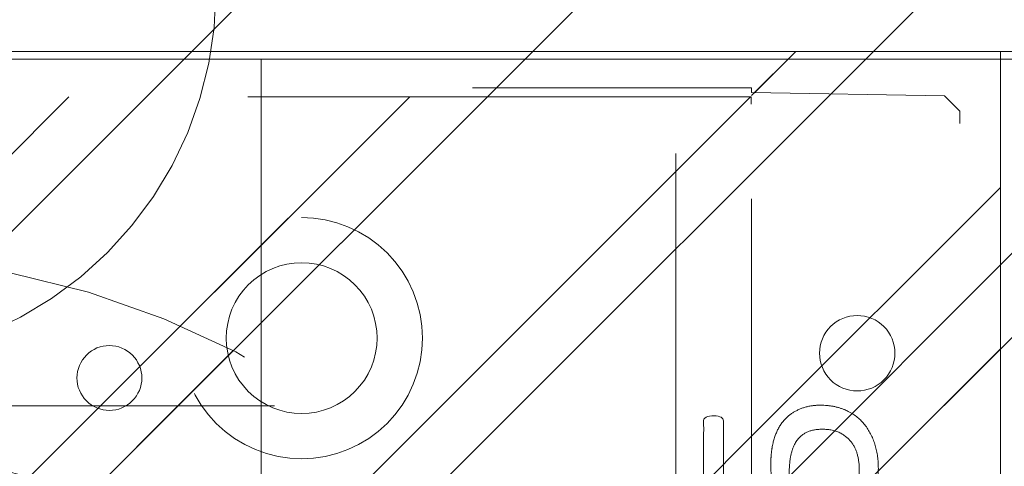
# Model space of a CAD drawing. Header units: inches. Extents: x -467 to -292, y -214 to 28.
# Tile 78 of 81: x -330.74 to -328.17, y 22.83 to 24. Entities that reach past the tile are written whole.
import ezdxf

# ---------------------------------------------------------------- set-up
doc = ezdxf.new("R2010")
doc.units = ezdxf.units.IN
doc.header["$LTSCALE"] = 32
doc.header["$MEASUREMENT"] = 0
doc.linetypes.add('Dash Style-1', pattern=[0.083328, 0.041656, -0.041672])
for name, color, linetype, lineweight in [('DashLine', 7, 'Dash Style-1', 13), ('DashLineFill', 7, 'Dash Style-1', 13), ('Drawing', 7, 'Continuous', 18), ('Metal-Black', 7, 'Continuous', 18), ('None', 7, 'Continuous', 18), ('Plastic-BracketCover', 7, 'Continuous', 13), ('SolidLine', 7, 'Continuous', 15), ('Wood_1-H', 7, 'Continuous', 13)]:
    doc.layers.add(name, color=color, linetype=linetype, lineweight=lineweight)
doc.layers.add('Metal_Black', color=7, linetype='Continuous', lineweight=13, true_color=0x4c4c4c)
pattern_1 = [(45, (0, 0), (-1.613, 1.9357), []), (45, (-1.0608, 1.0608), (-0.472346, 0.41676), [])]

# ---------------------------------------------------------------- blocks, each defined once
blk = doc.blocks.new('Group-37')
at = {"layer": 'SolidLine', "flags": 128}
blk.add_lwpolyline([(31.1024, -2.5591), (70.8465, -2.5591), (70.8465, -2.5787), (31.1024, -2.5787)], close=True, dxfattribs=at)
blk = doc.blocks.new('Group-44')
at = {"layer": 'None'}
blk.add_blockref('Group-37', (0, 0), dxfattribs=at)
blk = doc.blocks.new('1BRPFY-Leg_Plate (2D)')
at = {"layer": 'DashLineFill', "linetype": 'Continuous', "lineweight": 13}
h = blk.add_hatch(dxfattribs=at)
h.set_pattern_fill('Steel', color=253, style=0, pattern_type=2)
h.set_pattern_definition(pattern_1)
edge = h.paths.add_edge_path()
edge.add_arc((-1.7047, -1.7047), 0.126, 180, 270)
edge.add_line((-1.7047, -1.8307), (1.7047, -1.8307))
edge.add_arc((1.7047, -1.7047), 0.126, 270, 360)
edge.add_line((1.8307, -1.7047), (1.8307, 1.7047))
edge.add_arc((1.7047, 1.7047), 0.126, 0, 90)
edge.add_line((1.7047, 1.8307), (-1.7047, 1.8307))
edge.add_arc((-1.7047, 1.7047), 0.126, 90, 180)
edge.add_line((-1.8307, 1.7047), (-1.8307, -1.7047))
at = {"layer": 'DashLineFill', "flags": 128}
blk.add_lwpolyline([(-1.8307, -1.7047, 0.414214), (-1.7047, -1.8307), (1.7047, -1.8307, 0.414214), (1.8307, -1.7047), (1.8307, 1.7047, 0.414214), (1.7047, 1.8307), (-1.7047, 1.8307, 0.414214), (-1.8307, 1.7047)], format="xyb", close=True, dxfattribs=at)
blk = doc.blocks.new('Group-50')
at = {"layer": 'Metal_Black', "color": 7}
for points, knots in [([(2.5417, 1.8328), (2.5767, 1.8328), (2.634, 1.8088), (2.6727, 1.7645), (2.693, 1.7036), (2.693, 1.6445), (2.6856, 1.6076), (2.6782, 1.5781), (2.669, 1.5596), (2.6653, 1.5541), (2.6598, 1.5523), (2.6543, 1.5504), (2.6446, 1.5504), (2.634, 1.5504), (2.6247, 1.5523), (2.6173, 1.5541), (2.6155, 1.5578), (2.6155, 1.5633), (2.6247, 1.5781), (2.634, 1.6021), (2.6432, 1.639), (2.6432, 1.687), (2.6321, 1.7257), (2.6081, 1.7534), (2.573, 1.77), (2.5251, 1.77), (2.4937, 1.7571), (2.4715, 1.7294), (2.4605, 1.6851), (2.4605, 1.6353), (2.4642, 1.6039), (2.4642, 1.5818), (2.4549, 1.5726), (2.3516, 1.5726), (2.2482, 1.5726), (2.2372, 1.5836), (2.2372, 1.6934), (2.2372, 1.7959), (2.2409, 1.7996), (2.2464, 1.8033), (2.2575, 1.8051), (2.2759, 1.8051), (2.2888, 1.7977), (2.2888, 1.7082), (2.2888, 1.6242), (2.3525, 1.6242), (2.4162, 1.6242), (2.4143, 1.6372), (2.4125, 1.663), (2.4125, 1.7184), (2.4309, 1.7756), (2.4642, 1.8125), (2.5121, 1.8328), (2.5417, 1.8328)], [0, 0, 0, 0.016248, 0.032495, 0.048743, 0.064991, 0.07474, 0.084488, 0.094237, 0.103985, 0.113734, 0.123483, 0.133231, 0.143955, 0.155653, 0.167352, 0.17905, 0.190748, 0.214145, 0.237542, 0.260938, 0.284335, 0.304389, 0.324444, 0.344498, 0.364552, 0.381743, 0.398934, 0.416124, 0.433315, 0.445134, 0.456952, 0.465394, 0.473836, 0.532936, 0.541379, 0.549822, 0.625104, 0.627919, 0.630733, 0.633547, 0.636362, 0.642928, 0.649495, 0.749089, 0.749089, 0.824606, 0.824606, 0.840082, 0.855558, 0.891668, 0.927779, 0.963889, 1, 1, 1]), ([(2.6635, 1.5144), (2.6709, 1.5181), (2.6801, 1.52), (2.6856, 1.5144), (2.6875, 1.4997), (2.6875, 1.4798), (2.6875, 1.4646), (2.6838, 1.4572), (2.6801, 1.4535), (2.6764, 1.4517), (2.5878, 1.4019), (2.4992, 1.352), (2.5878, 1.3022), (2.6764, 1.2524), (2.6801, 1.2505), (2.6838, 1.245), (2.6875, 1.2395), (2.6875, 1.2242), (2.6875, 1.2044), (2.6847, 1.185), (2.6709, 1.1878), (2.6635, 1.1915), (2.5611, 1.2533), (2.4586, 1.3151), (2.359, 1.2561), (2.2593, 1.197), (2.2519, 1.1933), (2.2381, 1.1906), (2.2353, 1.2099), (2.2353, 1.2339), (2.2372, 1.2468), (2.239, 1.2542), (2.2446, 1.2579), (2.2464, 1.2598), (2.3304, 1.3077), (2.4143, 1.3557), (2.3304, 1.4037), (2.2464, 1.4517), (2.2446, 1.4535), (2.239, 1.4554), (2.2372, 1.4628), (2.2353, 1.4738), (2.2353, 1.496), (2.2381, 1.5154), (2.2519, 1.5126), (2.2593, 1.5089), (2.3581, 1.4508), (2.4568, 1.3926), (2.5601, 1.4535), (2.6635, 1.5144)], [0, 0, 0, 0.005797, 0.011593, 0.01739, 0.023187, 0.027776, 0.031157, 0.034538, 0.03792, 0.03792, 0.121199, 0.121199, 0.204479, 0.204479, 0.20786, 0.211241, 0.214623, 0.219212, 0.225008, 0.236602, 0.242398, 0.242398, 0.326423, 0.326423, 0.407782, 0.407782, 0.413578, 0.425171, 0.430968, 0.435937, 0.440905, 0.445874, 0.450842, 0.450842, 0.634953, 0.634953, 0.819063, 0.819063, 0.824031, 0.829, 0.833968, 0.838937, 0.843905, 0.853843, 0.858811, 0.858811, 0.927786, 0.927786, 1, 1, 1]), ([(2.3682, 1.159), (2.4033, 1.159), (2.4568, 1.1368), (2.4937, 1.0962), (2.5158, 1.0372), (2.5158, 0.9698), (2.5158, 0.9449), (2.5961, 0.9449), (2.6801, 0.9449), (2.6838, 0.9412), (2.6856, 0.9338), (2.6875, 0.9227), (2.6875, 0.9061), (2.6856, 0.8951), (2.6838, 0.8877), (2.6801, 0.884), (2.4697, 0.884), (2.2501, 0.884), (2.2372, 0.8987), (2.2372, 0.956), (2.2372, 1.0187), (2.2409, 1.0445), (2.2482, 1.0814), (2.2704, 1.1184), (2.3018, 1.146), (2.3442, 1.159), (2.3682, 1.159)], [0, 0, 0, 0.066268, 0.132535, 0.198803, 0.26507, 0.303966, 0.303966, 0.429297, 0.43506, 0.440822, 0.446584, 0.452347, 0.456957, 0.461567, 0.466177, 0.470786, 0.728938, 0.745073, 0.761208, 0.845107, 0.870922, 0.896738, 0.922553, 0.948369, 0.974184, 1, 1, 1]), ([(2.3737, 1.0962), (2.3461, 1.0962), (2.3091, 1.0759), (2.2925, 1.0464), (2.287, 1.015), (2.287, 0.9716), (2.287, 0.9449), (2.3765, 0.9449), (2.466, 0.9449), (2.466, 0.9716), (2.466, 1.0242), (2.4531, 1.0611), (2.4273, 1.0851), (2.394, 1.0962), (2.3737, 1.0962)], [0, 0, 0, 0.053098, 0.106195, 0.159293, 0.212391, 0.297937, 0.297937, 0.584068, 0.584068, 0.669615, 0.752211, 0.834807, 0.917404, 1, 1, 1]), ([(2.6764, 0.821), (2.6801, 0.821), (2.6838, 0.8191), (2.6856, 0.8117), (2.6875, 0.7988), (2.6875, 0.7804), (2.6856, 0.7693), (2.6838, 0.7619), (2.6782, 0.7582), (2.6727, 0.7564), (2.6201, 0.7361), (2.5675, 0.7158), (2.5491, 0.7084), (2.5195, 0.6936), (2.4974, 0.6715), (2.4863, 0.642), (2.4863, 0.6023), (2.4863, 0.5829), (2.5814, 0.5829), (2.6801, 0.5829), (2.6838, 0.5792), (2.6856, 0.5718), (2.6875, 0.5608), (2.6875, 0.5441), (2.6856, 0.5331), (2.6838, 0.5257), (2.6801, 0.522), (2.4688, 0.522), (2.2482, 0.522), (2.2372, 0.5368), (2.2372, 0.5921), (2.2372, 0.6567), (2.239, 0.6789), (2.2409, 0.6881), (2.2446, 0.7139), (2.2649, 0.7545), (2.2944, 0.7804), (2.3331, 0.7951), (2.3774, 0.7951), (2.4143, 0.7822), (2.442, 0.7601), (2.4605, 0.7268), (2.4679, 0.7084), (2.4734, 0.7195), (2.4882, 0.7379), (2.5085, 0.7527), (2.5361, 0.7656), (2.5528, 0.773), (2.6017, 0.7933), (2.6506, 0.8136), (2.6635, 0.8191), (2.6746, 0.821), (2.6764, 0.821)], [0, 0, 0, 0.004018, 0.008035, 0.012053, 0.01607, 0.020088, 0.024105, 0.028123, 0.03214, 0.03214, 0.070951, 0.070951, 0.084634, 0.098317, 0.112001, 0.125684, 0.138745, 0.138745, 0.202807, 0.205295, 0.207782, 0.21027, 0.212758, 0.214748, 0.216739, 0.218729, 0.220719, 0.332671, 0.339637, 0.346603, 0.391882, 0.407555, 0.423229, 0.423229, 0.466696, 0.510164, 0.553631, 0.597099, 0.640566, 0.684033, 0.727501, 0.770968, 0.770968, 0.798042, 0.825115, 0.852188, 0.879262, 0.879262, 0.958132, 0.958132, 0.979066, 1, 1, 1]), ([(2.3627, 0.7324), (2.335, 0.7324), (2.2999, 0.7084), (2.2907, 0.6807), (2.2888, 0.6715), (2.287, 0.6493), (2.287, 0.6078), (2.287, 0.5829), (2.3627, 0.5829), (2.4383, 0.5829), (2.4383, 0.6115), (2.4383, 0.6641), (2.4273, 0.6973), (2.4051, 0.7213), (2.3774, 0.7324), (2.3627, 0.7324)], [0, 0, 0, 0.142515, 0.285031, 0.285031, 0.330993, 0.376955, 0.445899, 0.445899, 0.655281, 0.655281, 0.734439, 0.800829, 0.867219, 0.93361, 1, 1, 1]), ([(2.5564, 0.4546), (2.5786, 0.4546), (2.6137, 0.4436), (2.6432, 0.4251), (2.6635, 0.3974), (2.6856, 0.3476), (2.6856, 0.2406), (2.6856, 0.1741), (2.6746, 0.1594), (2.4614, 0.1594), (2.2482, 0.1594), (2.2372, 0.1741), (2.2372, 0.2323), (2.2372, 0.3236), (2.2538, 0.3753), (2.2815, 0.4085), (2.3239, 0.427), (2.3664, 0.427), (2.3959, 0.4196), (2.4199, 0.4048), (2.4402, 0.3808), (2.4457, 0.3679), (2.4494, 0.3864), (2.4679, 0.4177), (2.4955, 0.4417), (2.5343, 0.4546), (2.5564, 0.4546)], [0, 0, 0, 0.031455, 0.06291, 0.094366, 0.125821, 0.188731, 0.266159, 0.275837, 0.285516, 0.435531, 0.44521, 0.454888, 0.521427, 0.574659, 0.627891, 0.681123, 0.734355, 0.762747, 0.791139, 0.819531, 0.847924, 0.847924, 0.885943, 0.923962, 0.961981, 1, 1, 1]), ([(2.5601, 0.3919), (2.5398, 0.3919), (2.5103, 0.379), (2.49, 0.355), (2.4789, 0.3181), (2.4789, 0.2544), (2.4789, 0.2184), (2.5574, 0.2184), (2.6358, 0.2184), (2.6358, 0.2618), (2.6358, 0.3458), (2.6081, 0.379), (2.5786, 0.3919), (2.5601, 0.3919)], [0, 0, 0, 0.079156, 0.158312, 0.237468, 0.316624, 0.419526, 0.419526, 0.643799, 0.643799, 0.767809, 0.883905, 0.941952, 1, 1, 1]), ([(2.3571, 0.3661), (2.3405, 0.3661), (2.3147, 0.3568), (2.2962, 0.3365), (2.287, 0.3052), (2.287, 0.2498), (2.287, 0.2184), (2.359, 0.2184), (2.4309, 0.2184), (2.4309, 0.2526), (2.4309, 0.3089), (2.4199, 0.3384), (2.3996, 0.3568), (2.3719, 0.3661), (2.3571, 0.3661)], [0, 0, 0, 0.074499, 0.148998, 0.223496, 0.297995, 0.395417, 0.395417, 0.61891, 0.61891, 0.724928, 0.793696, 0.862464, 0.931232, 1, 1, 1]), ([(2.6616, 0.0835), (2.669, 0.0835), (2.6829, 0.0808), (2.6856, 0.0725), (2.6856, -0.0466), (2.6856, -0.1656), (2.6838, -0.1693), (2.6782, -0.173), (2.669, -0.1748), (2.6561, -0.1748), (2.6469, -0.173), (2.6413, -0.1711), (2.6376, -0.1656), (2.6376, -0.1167), (2.6376, -0.0696), (2.4679, -0.0696), (2.2981, -0.0696), (2.3239, -0.113), (2.3497, -0.1564), (2.3516, -0.1619), (2.3534, -0.1711), (2.3497, -0.1748), (2.3387, -0.1767), (2.3262, -0.1767), (2.3165, -0.1767), (2.311, -0.1748), (2.3073, -0.1711), (2.3055, -0.1674), (2.2722, -0.1158), (2.239, -0.0641), (2.2372, -0.0623), (2.2372, -0.0586), (2.2353, -0.053), (2.2353, -0.036), (2.2353, -0.018), (2.239, -0.0124), (2.2427, -0.0106), (2.4411, -0.0106), (2.6376, -0.0106), (2.6376, 0.03), (2.6376, 0.0743), (2.6413, 0.078), (2.6469, 0.0817), (2.6561, 0.0835), (2.6616, 0.0835)], [0, 0, 0, 0.00261, 0.007831, 0.010441, 0.176195, 0.178805, 0.181415, 0.184026, 0.186636, 0.188594, 0.190551, 0.192509, 0.194467, 0.244389, 0.244389, 0.424498, 0.424498, 0.47805, 0.47805, 0.484241, 0.490432, 0.496622, 0.502813, 0.507071, 0.510941, 0.514811, 0.518682, 0.518682, 0.576295, 0.576295, 0.578743, 0.58119, 0.583638, 0.590247, 0.593184, 0.596122, 0.599059, 0.911881, 0.911881, 0.976501, 0.982376, 0.988251, 0.994125, 1, 1, 1])]:
    blk.add_open_spline(points, degree=2, knots=knots, dxfattribs=at)
blk = doc.blocks.new('1BRPX5-Util_Bkt_Sm-F (2D)')
at = {"layer": 'DashLineFill', "linetype": 'Continuous', "lineweight": 13}
h = blk.add_hatch(dxfattribs=at)
h.set_pattern_fill('Steel', color=253, style=0, pattern_type=2)
h.set_pattern_definition(pattern_1)
edge = h.paths.add_edge_path()
edge.add_line((-4.4685, 4.4134), (-3.1299, 4.4134))
edge.add_line((-3.1299, 4.4134), (-3.1299, -1.8543))
edge.add_line((-3.1299, -1.8543), (-4.4685, -1.8543))
edge.add_line((-4.4685, -1.8543), (-4.4685, -1.9882))
edge.add_line((-4.4685, -1.9882), (-2.4213, -1.9882))
edge.add_line((-2.4213, -1.9882), (-2.4213, -2.3661))
edge.add_arc((-2.3031, -2.3661), 0.1181, 180, 270)
edge.add_line((-2.3031, -2.4843), (2.3031, -2.4843))
edge.add_arc((2.3031, -2.3661), 0.1181, 270, 360)
edge.add_line((2.4213, -2.3661), (2.4213, -1.9882))
edge.add_line((2.4213, -1.9882), (4.4685, -1.9882))
edge.add_line((4.4685, -1.9882), (4.4685, -1.8543))
edge.add_line((4.4685, -1.8543), (3.1299, -1.8543))
edge.add_line((3.1299, -1.8543), (3.1299, 4.4134))
edge.add_line((3.1299, 4.4134), (4.4685, 4.4134))
edge.add_line((4.4685, 4.4134), (4.4685, 4.5472))
edge.add_line((4.4685, 4.5472), (2.4213, 4.5472))
edge.add_line((2.4213, 4.5472), (2.4213, 4.9252))
edge.add_arc((2.3031, 4.9252), 0.1181, 0, 90)
edge.add_line((2.3031, 5.0433), (-2.3031, 5.0433))
edge.add_arc((-2.3031, 4.9252), 0.1181, 90, 180)
edge.add_line((-2.4213, 4.9252), (-2.4213, 4.5472))
edge.add_line((-2.4213, 4.5472), (-4.4685, 4.5472))
edge.add_line((-4.4685, 4.5472), (-4.4685, 4.4134))
at = {"layer": 'Metal_Black', "color": 7}
blk.add_blockref('Group-50', (0, 0), dxfattribs=at)
blk = doc.blocks.new('Slate-LegBrace (2D)')
at = {"layer": 'DashLineFill', "linetype": 'Continuous', "lineweight": 13}
h = blk.add_hatch(dxfattribs=at)
h.set_pattern_fill('Steel', color=253, style=0, pattern_type=2)
h.set_pattern_definition(pattern_1)
edge = h.paths.add_edge_path()
edge.add_line((-2.1996, 0.1352), (-1.3748, 0.1352))
edge.add_arc((0, 0.0136), 1.3801, 5.0546, 174.9454, ccw=False)
edge.add_line((1.3748, 0.1352), (2.1997, 0.1352))
edge.add_arc((0.0001, 0.0171), 2.2028, 3.0731, 176.9269)
h = blk.add_hatch(dxfattribs=at)
h.set_pattern_fill('Steel', color=253, style=0, pattern_type=2)
h.set_pattern_definition(pattern_1)
h.paths.add_polyline_path([(0.6865, 1.8192), (0.6783, 1.8196), (0.67, 1.8209), (0.662, 1.8229), (0.6542, 1.8257), (0.6467, 1.8293), (0.6395, 1.8335), (0.6329, 1.8385), (0.6267, 1.8441), (0.6212, 1.8502), (0.6162, 1.8569), (0.6119, 1.864), (0.6084, 1.8716), (0.6056, 1.8794), (0.6036, 1.8874), (0.6024, 1.8957), (0.602, 1.904), (0.6024, 1.9123), (0.6036, 1.9205), (0.6057, 1.9285), (0.6085, 1.9363), (0.612, 1.9438), (0.6163, 1.951), (0.6213, 1.9576), (0.6268, 1.9638), (0.633, 1.9694), (0.6397, 1.9743), (0.6468, 1.9786), (0.6543, 1.9821), (0.6622, 1.9849), (0.6702, 1.9869), (0.6784, 1.9881), (0.6867, 1.9885), (0.695, 1.9881), (0.7032, 1.9869), (0.7113, 1.9848), (0.7191, 1.982), (0.7266, 1.9785), (0.7337, 1.9742), (0.7404, 1.9692), (0.7466, 1.9637), (0.7521, 1.9575), (0.7571, 1.9508), (0.7613, 1.9437), (0.7649, 1.9362), (0.7677, 1.9284), (0.7697, 1.9203), (0.7709, 1.9121), (0.7713, 1.9038), (0.7709, 1.8955), (0.7696, 1.8873), (0.7676, 1.8792), (0.7648, 1.8714), (0.7612, 1.8639), (0.757, 1.8568), (0.752, 1.8501), (0.7464, 1.844), (0.7403, 1.8384), (0.7336, 1.8334), (0.7265, 1.8292), (0.7189, 1.8256), (0.7111, 1.8228), (0.7031, 1.8208), (0.6948, 1.8196)])
at = {"layer": 'DashLineFill', "flags": 128}
blk.add_lwpolyline([(-2.1996, 0.1352), (-1.3748, 0.1352, -0.915455), (1.3748, 0.1352), (2.1997, 0.1352, 0.947752)], format="xyb", close=True, dxfattribs=at)
blk.add_lwpolyline([(0.6865, 1.8192), (0.6783, 1.8196), (0.67, 1.8209), (0.662, 1.8229), (0.6542, 1.8257), (0.6467, 1.8293), (0.6395, 1.8335), (0.6329, 1.8385), (0.6267, 1.8441), (0.6212, 1.8502), (0.6162, 1.8569), (0.6119, 1.864), (0.6084, 1.8716), (0.6056, 1.8794), (0.6036, 1.8874), (0.6024, 1.8957), (0.602, 1.904), (0.6024, 1.9123), (0.6036, 1.9205), (0.6057, 1.9285), (0.6085, 1.9363), (0.612, 1.9438), (0.6163, 1.951), (0.6213, 1.9576), (0.6268, 1.9638), (0.633, 1.9694), (0.6397, 1.9743), (0.6468, 1.9786), (0.6543, 1.9821), (0.6622, 1.9849), (0.6702, 1.9869), (0.6784, 1.9881), (0.6867, 1.9885), (0.695, 1.9881), (0.7032, 1.9869), (0.7113, 1.9848), (0.7191, 1.982), (0.7266, 1.9785), (0.7337, 1.9742), (0.7404, 1.9692), (0.7466, 1.9637), (0.7521, 1.9575), (0.7571, 1.9508), (0.7613, 1.9437), (0.7649, 1.9362), (0.7677, 1.9284), (0.7697, 1.9203), (0.7709, 1.9121), (0.7713, 1.9038), (0.7709, 1.8955), (0.7696, 1.8873), (0.7676, 1.8792), (0.7648, 1.8714), (0.7612, 1.8639), (0.757, 1.8568), (0.752, 1.8501), (0.7464, 1.844), (0.7403, 1.8384), (0.7336, 1.8334), (0.7265, 1.8292), (0.7189, 1.8256), (0.7111, 1.8228), (0.7031, 1.8208), (0.6948, 1.8196)], close=True, dxfattribs=at)
blk = doc.blocks.new('TLLegSleeve (2D)')
at = {"layer": 'DashLineFill', "linetype": 'Continuous', "lineweight": 13}
h = blk.add_hatch(dxfattribs=at)
h.set_pattern_fill('Steel', color=253, style=0, pattern_type=2)
h.set_pattern_definition(pattern_1)
edge = h.paths.add_edge_path()
edge.add_line((1.0827, 1.4023), (1.0827, 2.9134))
edge.add_arc((0, 2.9134), 1.0827, 0, 180)
edge.add_line((-1.0827, 2.9134), (-1.0827, 1.4023))
edge.add_arc((0, 0), 1.7717, 127.6699, 412.3301)
edge.add_line((1.0827, 1.4023), (1.0827, 1.4023))
edge = h.paths.add_edge_path()
edge.add_arc((0, 2.9134), 0.748, 180, 360)
edge.add_arc((0, 2.9134), 0.748, 0, 180)
edge.add_line((-0.748, 2.9134), (-0.748, 2.9134))
edge = h.paths.add_edge_path()
edge.add_arc((0, 0), 1.437, 180, 360)
edge.add_arc((0, 0), 1.437, 0, 180)
edge.add_line((-1.437, 0), (-1.437, 0))
at = {"layer": 'DashLine', "color": 8, "flags": 128}
blk.add_lwpolyline([(0.9646, 2.9134), (0.9599, 2.8188), (0.946, 2.7252), (0.923, 2.6334), (0.8911, 2.5443), (0.8507, 2.4587), (0.802, 2.3775), (0.7456, 2.3015), (0.6821, 2.2313), (0.6119, 2.1678), (0.5359, 2.1114), (0.4547, 2.0627), (0.3691, 2.0222), (0.28, 1.9904), (0.1882, 1.9674), (0.0945, 1.9535), (0, 1.9488), (-0.0945, 1.9535), (-0.1882, 1.9674), (-0.28, 1.9904), (-0.3691, 2.0222), (-0.4547, 2.0627), (-0.5359, 2.1114), (-0.6119, 2.1678), (-0.6821, 2.2313), (-0.7456, 2.3015), (-0.802, 2.3775), (-0.8507, 2.4587), (-0.8911, 2.5443), (-0.923, 2.6334), (-0.946, 2.7252), (-0.9599, 2.8188), (-0.9646, 2.9134), (-0.9599, 3.0079), (-0.946, 3.1016), (-0.923, 3.1934), (-0.8911, 3.2825), (-0.8507, 3.3681), (-0.802, 3.4493), (-0.7456, 3.5253), (-0.6821, 3.5954), (-0.6119, 3.659), (-0.5359, 3.7154), (-0.4547, 3.7641), (-0.3691, 3.8045), (-0.28, 3.8364), (-0.1882, 3.8594), (-0.0945, 3.8733), (0, 3.878), (0.0945, 3.8733), (0.1882, 3.8594), (0.28, 3.8364), (0.3691, 3.8045), (0.4547, 3.7641), (0.5359, 3.7154), (0.6119, 3.659), (0.6821, 3.5954), (0.7456, 3.5253), (0.802, 3.4493), (0.8507, 3.3681), (0.8911, 3.2825), (0.923, 3.1934), (0.946, 3.1016), (0.9599, 3.0079)], close=True, dxfattribs=at)
at = {"layer": 'DashLineFill', "flags": 128}
for points in [[(1.0827, 1.4023), (1.0827, 2.9134, 1), (-1.0827, 2.9134), (-1.0827, 1.4023, 2.931619), (1.0827, 1.4023)], [(-0.748, 2.9134, 1), (0.748, 2.9134, 1), (-0.748, 2.9134)]]:
    blk.add_lwpolyline(points, format="xyb", close=True, dxfattribs=at)
blk = doc.blocks.new('Group-54')
at = {"layer": 'SolidLine', "flags": 128}
blk.add_lwpolyline([(61.2402, -5.315, -0.414214), (62.9528, -3.6024, -0.414214), (64.6654, -5.315, -0.414214), (62.9528, -7.0276, -0.414214)], format="xyb", close=True, dxfattribs=at)
at = {"layer": 'Wood_1-H', "color": 7}
for name in ['1BRPX5-Util_Bkt_Sm-F (2D)', 'TLLegSleeve (2D)', 'Slate-LegBrace (2D)', '1BRPFY-Leg_Plate (2D)']:
    blk.add_blockref(name, (62.9528, -5.315), dxfattribs=at)
blk = doc.blocks.new('1BRPT8_Cover (2D)')
at = {"layer": 'DashLineFill', "linetype": 'Continuous', "lineweight": 13}
h = blk.add_hatch(dxfattribs=at)
h.set_pattern_fill('Steel', color=253, style=0, pattern_type=2)
h.set_pattern_definition(pattern_1)
h.paths.add_polyline_path([(-1.5945, -8.7638), (-2.3228, -8.7638), (-2.3228, -8.7511), (-2.8261, -8.7423), (-2.8664, -8.7028), (-2.8664, -6.673), (-2.8472, -6.6533), (-2.3228, -6.6441), (-2.3228, -6.5842), (-2.8472, -6.5751), (-2.8664, -6.5554), (-2.8664, -4.4682), (-2.8472, -4.4486), (-2.3228, -4.4394), (-2.3228, -4.3795), (-2.8472, -4.3703), (-2.8664, -4.3507), (-2.8664, -2.2635), (-2.8472, -2.2438), (-2.3228, -2.2347), (-2.3228, -2.1748), (-2.8472, -2.1656), (-2.8664, -2.1459), (-2.8664, -0.0588), (-2.8472, -0.0391), (-2.3228, -0.03), (-2.3228, 0.03), (-2.8472, 0.0391), (-2.8664, 0.0588), (-2.8664, 2.1459), (-2.8472, 2.1656), (-2.3228, 2.1748), (-2.3228, 2.2347), (-2.8472, 2.2438), (-2.8664, 2.2635), (-2.8664, 4.3507), (-2.8472, 4.3703), (-2.3228, 4.3795), (-2.3228, 4.4394), (-2.8472, 4.4486), (-2.8664, 4.4682), (-2.8655, 6.5554), (-2.8472, 6.5751), (-2.3228, 6.5842), (-2.3228, 6.6441), (-2.8472, 6.6533), (-2.8664, 6.673), (-2.8664, 8.7028), (-2.8261, 8.7423), (-1.5945, 8.7638), (-1.5945, 8.8583), (-2.9724, 8.8583), (-2.9724, -8.8583), (-1.5945, -8.8583)])
h = blk.add_hatch(dxfattribs=at)
h.set_pattern_fill('Steel', color=253, style=0, pattern_type=2)
h.set_pattern_definition(pattern_1)
h.paths.add_polyline_path([(-2.3228, 8.8583), (-2.3228, -8.8583), (-2.9724, -8.8583), (-2.9724, 8.8583)])
at = {"layer": 'DashLineFill', "flags": 128}
for points in [[(-1.5945, -8.7638), (-2.3228, -8.7638), (-2.3228, -8.7511), (-2.8261, -8.7423), (-2.8664, -8.7028), (-2.8664, -6.673), (-2.8472, -6.6533), (-2.3228, -6.6441), (-2.3228, -6.5842), (-2.8472, -6.5751), (-2.8664, -6.5554), (-2.8664, -4.4682), (-2.8472, -4.4486), (-2.3228, -4.4394), (-2.3228, -4.3795), (-2.8472, -4.3703), (-2.8664, -4.3507), (-2.8664, -2.2635), (-2.8472, -2.2438), (-2.3228, -2.2347), (-2.3228, -2.1748), (-2.8472, -2.1656), (-2.8664, -2.1459), (-2.8664, -0.0588), (-2.8472, -0.0391), (-2.3228, -0.03), (-2.3228, 0.03), (-2.8472, 0.0391), (-2.8664, 0.0588), (-2.8664, 2.1459), (-2.8472, 2.1656), (-2.3228, 2.1748), (-2.3228, 2.2347), (-2.8472, 2.2438), (-2.8664, 2.2635), (-2.8664, 4.3507), (-2.8472, 4.3703), (-2.3228, 4.3795), (-2.3228, 4.4394), (-2.8472, 4.4486), (-2.8664, 4.4682), (-2.8655, 6.5554), (-2.8472, 6.5751), (-2.3228, 6.5842), (-2.3228, 6.6441), (-2.8472, 6.6533), (-2.8664, 6.673), (-2.8664, 8.7028), (-2.8261, 8.7423), (-1.5945, 8.7638), (-1.5945, 8.8583), (-2.9724, 8.8583), (-2.9724, -8.8583), (-1.5945, -8.8583)], [(-2.3228, 8.8583), (-2.3228, -8.8583), (-2.9724, -8.8583), (-2.9724, 8.8583)]]:
    blk.add_lwpolyline(points, close=True, dxfattribs=at)
at = {"layer": 'SolidLine', "flags": 128}
blk.add_lwpolyline([(-2.5, -8.0709), (-2.5005, -8.0805), (-2.5019, -8.0901), (-2.5042, -8.0994), (-2.5075, -8.1085), (-2.5116, -8.1173), (-2.5166, -8.1255), (-2.5223, -8.1333), (-2.5288, -8.1405), (-2.536, -8.1469), (-2.5437, -8.1527), (-2.552, -8.1577), (-2.5608, -8.1618), (-2.5699, -8.1651), (-2.5792, -8.1674), (-2.5888, -8.1688), (-2.5984, -8.1693), (-2.6081, -8.1688), (-2.6176, -8.1674), (-2.627, -8.1651), (-2.6361, -8.1618), (-2.6448, -8.1577), (-2.6531, -8.1527), (-2.6609, -8.1469), (-2.668, -8.1405), (-2.6745, -8.1333), (-2.6803, -8.1255), (-2.6852, -8.1173), (-2.6894, -8.1085), (-2.6926, -8.0994), (-2.695, -8.0901), (-2.6964, -8.0805), (-2.6969, -8.0709), (-2.6964, -8.0612), (-2.695, -8.0517), (-2.6926, -8.0423), (-2.6894, -8.0332), (-2.6852, -8.0245), (-2.6803, -8.0162), (-2.6745, -8.0084), (-2.668, -8.0013), (-2.6609, -7.9948), (-2.6531, -7.989), (-2.6448, -7.9841), (-2.6361, -7.9799), (-2.627, -7.9767), (-2.6176, -7.9743), (-2.6081, -7.9729), (-2.5984, -7.9724), (-2.5888, -7.9729), (-2.5792, -7.9743), (-2.5699, -7.9767), (-2.5608, -7.9799), (-2.552, -7.9841), (-2.5437, -7.989), (-2.536, -7.9948), (-2.5288, -8.0013), (-2.5223, -8.0084), (-2.5166, -8.0162), (-2.5116, -8.0245), (-2.5075, -8.0332), (-2.5042, -8.0423), (-2.5019, -8.0517), (-2.5005, -8.0612)], close=True, dxfattribs=at)
blk = doc.blocks.new('1BRPT9-Bracket (2D)')
at = {"layer": 'DashLineFill', "linetype": 'Continuous', "lineweight": 13}
h = blk.add_hatch(dxfattribs=at)
h.set_pattern_fill('Steel', color=253, style=0, pattern_type=2)
h.set_pattern_definition(pattern_1)
edge = h.paths.add_edge_path()
edge.add_arc((1.6779, -8.4882), 0.252, 270, 360)
edge.add_line((1.9299, -8.4882), (1.9299, -7.4803))
edge.add_line((1.9299, -7.4803), (2.3236, -7.4803))
edge.add_line((2.3236, -7.4803), (2.3236, 7.4611))
edge.add_line((2.3236, 7.4611), (1.9299, 7.4803))
edge.add_line((1.9299, 7.4803), (1.9299, 8.4882))
edge.add_arc((1.6779, 8.4882), 0.252, 360, 450)
edge.add_line((1.6779, 8.7402), (-2.3221, 8.7402))
edge.add_line((-2.3221, 8.7402), (-2.3221, -8.7402))
edge.add_line((-2.3221, -8.7402), (1.6779, -8.7402))
h = blk.add_hatch(dxfattribs=at)
h.set_pattern_fill('Steel', color=253, style=0, pattern_type=2)
h.set_pattern_definition(pattern_1)
h.paths.add_polyline_path([(-1.1488, -8.4252), (-1.1797, -8.4237), (-1.2103, -8.4191), (-1.2403, -8.4116), (-1.2694, -8.4012), (-1.2973, -8.388), (-1.3238, -8.3721), (-1.3486, -8.3537), (-1.3716, -8.3329), (-1.3923, -8.31), (-1.4107, -8.2852), (-1.4266, -8.2587), (-1.4398, -8.2308), (-1.4502, -8.2017), (-1.4577, -8.1717), (-1.4623, -8.1411), (-1.4638, -8.1102), (-1.4623, -8.0794), (-1.4577, -8.0488), (-1.4502, -8.0188), (-1.4398, -7.9897), (-1.4266, -7.9618), (-1.4107, -7.9353), (-1.3923, -7.9104), (-1.3716, -7.8875), (-1.3486, -7.8668), (-1.3238, -7.8484), (-1.2973, -7.8325), (-1.2694, -7.8193), (-1.2403, -7.8088), (-1.2103, -7.8013), (-1.1797, -7.7968), (-1.1488, -7.7953), (-1.118, -7.7968), (-1.0874, -7.8013), (-1.0574, -7.8088), (-1.0283, -7.8193), (-1.0004, -7.8325), (-0.9739, -7.8484), (-0.949, -7.8668), (-0.9261, -7.8875), (-0.9054, -7.9104), (-0.887, -7.9353), (-0.8711, -7.9618), (-0.8579, -7.9897), (-0.8474, -8.0188), (-0.8399, -8.0488), (-0.8354, -8.0794), (-0.8339, -8.1102), (-0.8354, -8.1411), (-0.8399, -8.1717), (-0.8474, -8.2017), (-0.8579, -8.2308), (-0.8711, -8.2587), (-0.887, -8.2852), (-0.9054, -8.31), (-0.9261, -8.3329), (-0.949, -8.3537), (-0.9739, -8.3721), (-1.0004, -8.388), (-1.0283, -8.4012), (-1.0574, -8.4116), (-1.0874, -8.4191), (-1.118, -8.4237)])
h = blk.add_hatch(dxfattribs=at)
h.set_pattern_fill('Steel', color=253, style=0, pattern_type=2)
h.set_pattern_definition(pattern_1)
h.paths.add_polyline_path([(-1.1488, -8.3071), (-1.1681, -8.3061), (-1.1872, -8.3033), (-1.206, -8.2986), (-1.2242, -8.2921), (-1.2416, -8.2838), (-1.2582, -8.2739), (-1.2737, -8.2624), (-1.288, -8.2494), (-1.301, -8.2351), (-1.3125, -8.2196), (-1.3224, -8.203), (-1.3307, -8.1856), (-1.3372, -8.1674), (-1.3419, -8.1486), (-1.3447, -8.1295), (-1.3457, -8.1102), (-1.3447, -8.0909), (-1.3419, -8.0718), (-1.3372, -8.0531), (-1.3307, -8.0349), (-1.3224, -8.0174), (-1.3125, -8.0009), (-1.301, -7.9854), (-1.288, -7.971), (-1.2737, -7.9581), (-1.2582, -7.9466), (-1.2416, -7.9366), (-1.2242, -7.9284), (-1.206, -7.9219), (-1.1872, -7.9172), (-1.1681, -7.9143), (-1.1488, -7.9134), (-1.1295, -7.9143), (-1.1104, -7.9172), (-1.0917, -7.9219), (-1.0735, -7.9284), (-1.056, -7.9366), (-1.0395, -7.9466), (-1.024, -7.9581), (-1.0096, -7.971), (-0.9967, -7.9854), (-0.9852, -8.0009), (-0.9752, -8.0174), (-0.967, -8.0349), (-0.9605, -8.0531), (-0.9558, -8.0718), (-0.9529, -8.0909), (-0.952, -8.1102), (-0.9529, -8.1295), (-0.9558, -8.1486), (-0.9605, -8.1674), (-0.967, -8.1856), (-0.9752, -8.203), (-0.9852, -8.2196), (-0.9967, -8.2351), (-1.0096, -8.2494), (-1.024, -8.2624), (-1.0395, -8.2739), (-1.056, -8.2838), (-1.0735, -8.2921), (-1.0917, -8.2986), (-1.1104, -8.3033), (-1.1295, -8.3061)])
at = {"layer": 'DashLineFill'}
blk.add_line((-2.1252, 8.7402), (-2.1252, -8.7402), dxfattribs=at)
at = {"layer": 'DashLineFill', "flags": 128}
blk.add_lwpolyline([(1.6779, -8.7402, 0.414214), (1.9299, -8.4882), (1.9299, -7.4803), (2.3236, -7.4803), (2.3236, 7.4611), (1.9299, 7.4803), (1.9299, 8.4882, 0.414214), (1.6779, 8.7402), (-2.3221, 8.7402), (-2.3221, -8.7402)], format="xyb", close=True, dxfattribs=at)
for points in [[(-1.1488, -8.4252), (-1.1797, -8.4237), (-1.2103, -8.4191), (-1.2403, -8.4116), (-1.2694, -8.4012), (-1.2973, -8.388), (-1.3238, -8.3721), (-1.3486, -8.3537), (-1.3716, -8.3329), (-1.3923, -8.31), (-1.4107, -8.2852), (-1.4266, -8.2587), (-1.4398, -8.2308), (-1.4502, -8.2017), (-1.4577, -8.1717), (-1.4623, -8.1411), (-1.4638, -8.1102), (-1.4623, -8.0794), (-1.4577, -8.0488), (-1.4502, -8.0188), (-1.4398, -7.9897), (-1.4266, -7.9618), (-1.4107, -7.9353), (-1.3923, -7.9104), (-1.3716, -7.8875), (-1.3486, -7.8668), (-1.3238, -7.8484), (-1.2973, -7.8325), (-1.2694, -7.8193), (-1.2403, -7.8088), (-1.2103, -7.8013), (-1.1797, -7.7968), (-1.1488, -7.7953), (-1.118, -7.7968), (-1.0874, -7.8013), (-1.0574, -7.8088), (-1.0283, -7.8193), (-1.0004, -7.8325), (-0.9739, -7.8484), (-0.949, -7.8668), (-0.9261, -7.8875), (-0.9054, -7.9104), (-0.887, -7.9353), (-0.8711, -7.9618), (-0.8579, -7.9897), (-0.8474, -8.0188), (-0.8399, -8.0488), (-0.8354, -8.0794), (-0.8339, -8.1102), (-0.8354, -8.1411), (-0.8399, -8.1717), (-0.8474, -8.2017), (-0.8579, -8.2308), (-0.8711, -8.2587), (-0.887, -8.2852), (-0.9054, -8.31), (-0.9261, -8.3329), (-0.949, -8.3537), (-0.9739, -8.3721), (-1.0004, -8.388), (-1.0283, -8.4012), (-1.0574, -8.4116), (-1.0874, -8.4191), (-1.118, -8.4237)], [(-1.1488, -8.3071), (-1.1681, -8.3061), (-1.1872, -8.3033), (-1.206, -8.2986), (-1.2242, -8.2921), (-1.2416, -8.2838), (-1.2582, -8.2739), (-1.2737, -8.2624), (-1.288, -8.2494), (-1.301, -8.2351), (-1.3125, -8.2196), (-1.3224, -8.203), (-1.3307, -8.1856), (-1.3372, -8.1674), (-1.3419, -8.1486), (-1.3447, -8.1295), (-1.3457, -8.1102), (-1.3447, -8.0909), (-1.3419, -8.0718), (-1.3372, -8.0531), (-1.3307, -8.0349), (-1.3224, -8.0174), (-1.3125, -8.0009), (-1.301, -7.9854), (-1.288, -7.971), (-1.2737, -7.9581), (-1.2582, -7.9466), (-1.2416, -7.9366), (-1.2242, -7.9284), (-1.206, -7.9219), (-1.1872, -7.9172), (-1.1681, -7.9143), (-1.1488, -7.9134), (-1.1295, -7.9143), (-1.1104, -7.9172), (-1.0917, -7.9219), (-1.0735, -7.9284), (-1.056, -7.9366), (-1.0395, -7.9466), (-1.024, -7.9581), (-1.0096, -7.971), (-0.9967, -7.9854), (-0.9852, -8.0009), (-0.9752, -8.0174), (-0.967, -8.0349), (-0.9605, -8.0531), (-0.9558, -8.0718), (-0.9529, -8.0909), (-0.952, -8.1102), (-0.9529, -8.1295), (-0.9558, -8.1486), (-0.9605, -8.1674), (-0.967, -8.1856), (-0.9752, -8.203), (-0.9852, -8.2196), (-0.9967, -8.2351), (-1.0096, -8.2494), (-1.024, -8.2624), (-1.0395, -8.2739), (-1.056, -8.2838), (-1.0735, -8.2921), (-1.0917, -8.2986), (-1.1104, -8.3033), (-1.1295, -8.3061)]]:
    blk.add_lwpolyline(points, close=True, dxfattribs=at)
blk = doc.blocks.new('ReturnEnd-L3 (2D)')
at = {"layer": 'Metal-Black', "color": 7}
blk.add_blockref('1BRPT9-Bracket (2D)', (-0.0002, 6.1024), dxfattribs=at)
at = {"layer": 'Plastic-BracketCover', "color": 7}
blk.add_blockref('1BRPT8_Cover (2D)', (-0.0002, 6.1024), dxfattribs=at)
blk = doc.blocks.new('Group-90')
at = {"layer": 'None'}
for name in ['Group-54', 'Group-44']:
    blk.add_blockref(name, (0, 0), dxfattribs=at)
at = {"layer": 'SolidLine', "color": 7, "rotation": 180}
blk.add_blockref('ReturnEnd-L3 (2D)', (62.9921, -5.315), dxfattribs=at)
blk = doc.blocks.new('SL Runoff Utility L Desk2 (2D)')
at = {"layer": 'None'}
blk.add_blockref('Group-90', (0, 0), dxfattribs=at)
at = {"layer": 'Drawing', "color": 0, "flags": 1}
for tag in ['Tag', 'Catalog', 'Option1', 'Option2', 'Option3', 'Option4', 'Option5', 'Option6', 'Option7', 'Option8', 'Option9', 'Option10', 'Option11', 'Option12', 'Custom', 'FinishGroup', 'Discount', 'Item2', 'Item3', 'Item6', 'Item9', 'Item10', 'Item12', 'Item13', 'Item16', 'Item19', 'Item20', 'Item21', 'Item22', 'Item23', 'Item24', 'Item25', 'Item8', 'Item18', 'Item1', 'Item4', 'Item5', 'Item7', 'Item11', 'Item14', 'Item15', 'Item17']:
    blk.add_attdef(tag, (-39.5672, -45.141), '', height=0.00709, dxfattribs=at)

msp = doc.modelspace()

# ---------------------------------------------------------------- block references
at = {"layer": 'Drawing'}
msp.add_blockref('SL Runoff Utility L Desk2 (2D)', (-394.1446, 26.4764), dxfattribs=at)

doc.saveas('drawing.dxf')
